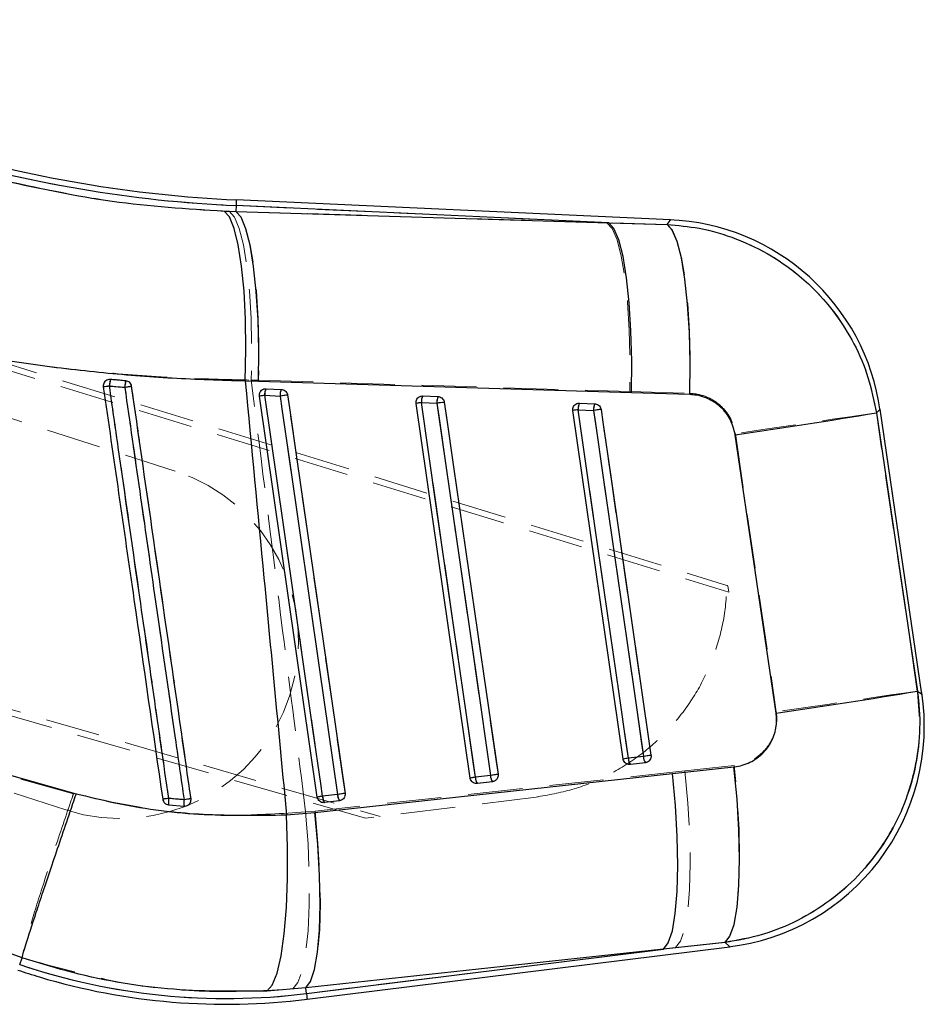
# Model space of a CAD drawing. Header units: millimetres. Extents: x 37 to 402, y 8 to 280.
# Tile 11 of 39: x 180 to 201, y 8 to 31. Entities that reach past the tile are written whole.
import ezdxf

# ---------------------------------------------------------------- set-up
doc = ezdxf.new("R2010")
doc.units = ezdxf.units.MM
doc.linetypes.add('HIDDEN', pattern=[1.905, 1.27, -0.635])

msp = doc.modelspace()

# ---------------------------------------------------------------- linework, layer by layer
at = {"color": 7, "linetype": 'HIDDEN', "lineweight": 18}
for p, q in [((153.78107, 31.26964), (196.57654, 18.07859)), ((153.73842, 31.12687), (196.62115, 17.92325)), ((153.54107, 30.46619), (183.70887, 20.74443)), ((185.13166, 26.93408), (185.12543, 26.79858)), ((185.13166, 26.93408), (193.77943, 26.53668)), ((185.12543, 26.79858), (184.97312, 26.80326)), ((193.77943, 26.53668), (185.12543, 26.79858)), ((195.18177, 26.49593), (193.77943, 26.53668)), ((151.43632, 23.42405), (188.49289, 12.69416)), ((188.14753, 12.6512), (151.39481, 23.28095)), ((182.15422, 22.87828), (182.20054, 22.88137)), ((185.48557, 22.86768), (185.65842, 22.86201)), ((185.65842, 22.86201), (194.31269, 22.60091)), ((181.16307, 12.8445), (151.15121, 22.516)), ((185.83213, 22.6669), (185.79123, 22.66305)), ((186.15923, 22.49451), (185.79953, 22.51104)), ((186.19183, 22.65037), (185.83213, 22.6669)), ((189.48674, 22.49895), (189.44579, 22.49509)), ((189.84643, 22.48242), (189.48674, 22.49895)), ((194.31269, 22.60091), (195.715, 22.5577)), ((189.81383, 22.32656), (189.45413, 22.34309)), ((193.14134, 22.33101), (193.10033, 22.32713)), ((193.50104, 22.31448), (193.14134, 22.33101)), ((192.98501, 22.15729), (193.10874, 22.17513)), ((193.46844, 22.1586), (193.10874, 22.17513)), ((196.77611, 21.61994), (197.72924, 15.13284)), ((196.59932, 18.07157), (196.62115, 17.92325)), ((194.15801, 14.03304), (194.28178, 14.05089)), ((194.28178, 14.05089), (194.63279, 14.09456)), ((194.31692, 13.90277), (194.32716, 13.90368)), ((194.32716, 13.90368), (194.67817, 13.94736)), ((196.74721, 13.87973), (195.59763, 13.75431)), ((181.33863, 13.21969), (179.9058, 13.61917)), ((195.59763, 13.75431), (186.97338, 12.81934)), ((190.71548, 13.60719), (191.06649, 13.65086)), ((190.75055, 13.45906), (190.76087, 13.45997)), ((190.76087, 13.45997), (191.11187, 13.50364)), ((184.08149, 13.10797), (184.08124, 13.09206)), ((187.14918, 13.16349), (187.50019, 13.20716)), ((192.12879, 13.14653), (188.14753, 12.6512)), ((192.17931, 13.15282), (192.12879, 13.14653)), ((187.1842, 13.01534), (187.19457, 13.01626)), ((187.19457, 13.01626), (187.54558, 13.05993)), ((186.97338, 12.81934), (186.75508, 12.7979)), ((178.8907, 9.84125), (180.14223, 9.4013)), ((195.3793, 9.63635), (196.52927, 9.75935)), ((186.75462, 8.70209), (195.3793, 9.63635)), ((195.3793, 9.63635), (186.77163, 8.5654)), ((186.45554, 8.67144), (186.75462, 8.70209)), ((186.77163, 8.5654), (186.75462, 8.70209))]:
    msp.add_line(p, q, dxfattribs=at)
at = {"color": 7, "linetype": 'Continuous', "lineweight": 25}
for p, q in [((185.13166, 26.93408), (185.12544, 26.79882)), ((193.82136, 26.53475), (185.13166, 26.93408)), ((195.26567, 26.60409), (185.13788, 27.06951)), ((184.85638, 26.80764), (185.12544, 26.79882)), ((185.12544, 26.79882), (193.82136, 26.53475)), ((193.82136, 26.53475), (195.18116, 26.49514)), ((182.20055, 22.88137), (182.16429, 22.88018)), ((185.65295, 22.83325), (185.34758, 22.84384)), ((194.34976, 22.57192), (185.65295, 22.83325)), ((185.79719, 22.66434), (185.83234, 22.66694)), ((185.79973, 22.51213), (186.15943, 22.4956)), ((185.83234, 22.66694), (186.19204, 22.65041)), ((189.45162, 22.49636), (189.48694, 22.49899)), ((189.48694, 22.49899), (189.84664, 22.48246)), ((195.70975, 22.53049), (194.34976, 22.57192)), ((187.02543, 13.14562), (185.67579, 22.49318)), ((190.59172, 13.58933), (189.3304, 22.32523)), ((189.45433, 22.34415), (189.81403, 22.32762)), ((193.10597, 22.32837), (193.14154, 22.33105)), ((193.14154, 22.33105), (193.50124, 22.31452)), ((194.15801, 14.03304), (192.98501, 22.15729)), ((193.10893, 22.17616), (193.46863, 22.15963)), ((201.12611, 15.54738), (200.14942, 22.18647)), ((194.63308, 14.0956), (194.28206, 14.05193)), ((194.32701, 13.90368), (194.31152, 13.90258)), ((194.67802, 13.94735), (194.32701, 13.90368)), ((195.30813, 13.69179), (196.74338, 13.84943)), ((179.55353, 13.74868), (181.40679, 13.22416)), ((186.96739, 12.78387), (195.30813, 13.69179)), ((191.06676, 13.65193), (190.71575, 13.60826)), ((190.7607, 13.45997), (190.74496, 13.45886)), ((191.11171, 13.50364), (190.7607, 13.45997)), ((187.50045, 13.20825), (187.14944, 13.16458)), ((183.55647, 12.96701), (183.91965, 12.93454)), ((183.91965, 12.93454), (183.94202, 12.93448)), ((187.1944, 13.01626), (187.17849, 13.01514)), ((187.54541, 13.05993), (187.1944, 13.01626)), ((186.30877, 12.73236), (186.96739, 12.78387)), ((180.14237, 9.40166), (178.53858, 9.96663)), ((186.78837, 8.43087), (196.64385, 9.65707)), ((196.53358, 9.75551), (195.0975, 9.60129)), ((195.0975, 9.60129), (186.75542, 8.6957)), ((186.77163, 8.5654), (195.0975, 9.60129)), ((180.08649, 9.24053), (180.14235, 9.40158)), ((180.14235, 9.40158), (180.14237, 9.40166)), ((186.75542, 8.6957), (185.85303, 8.62145)), ((186.77163, 8.5654), (186.75542, 8.6957))]:
    msp.add_line(p, q, dxfattribs=at)
at = {"color": 8, "linetype": 'Continuous', "lineweight": 25, "flags": 128}
for points in [[(185.13788, 27.06951), (185.13749, 27.06104), (185.13632, 27.03563), (185.13437, 26.99331), (185.13166, 26.93408)], [(195.18116, 26.49514), (195.2562, 26.59189), (195.26567, 26.60409)], [(200.14942, 22.18647), (200.13974, 22.17727), (200.06266, 22.10404)], [(201.02087, 15.61516), (201.11479, 15.55467), (201.12611, 15.54738)], [(196.64385, 9.65707), (196.63207, 9.66759), (196.53358, 9.75551)], [(186.77163, 8.5654), (186.77895, 8.50657), (186.78418, 8.46452), (186.78732, 8.43928), (186.78837, 8.43087)]]:
    msp.add_lwpolyline(points, dxfattribs=at)
at = {"color": 7, "linetype": 'HIDDEN', "lineweight": 18, "flags": 128}
for points in [[(185.13166, 26.93408), (185.13437, 26.99331), (185.13632, 27.03563), (185.13749, 27.06104), (185.13788, 27.06951)], [(184.97312, 26.80326), (185.09577, 26.66775), (185.20763, 26.40428), (185.30505, 26.0215), (185.38483, 25.53194), (185.44435, 24.95165), (185.48167, 24.29965), (185.49556, 23.59732), (185.48557, 22.86768)], [(185.12543, 26.79858), (185.24894, 26.66357), (185.36232, 26.4004), (185.46182, 26.0177), (185.54419, 25.52803), (185.60672, 24.94747), (185.64737, 24.29506), (185.66479, 23.59222), (185.65842, 22.86201)], [(193.77943, 26.53668), (193.90298, 26.40169), (194.01638, 26.13858), (194.11591, 25.75597), (194.19831, 25.26642), (194.26088, 24.68598), (194.30156, 24.03371), (194.31902, 23.331), (194.31269, 22.60091)], [(195.26567, 26.60409), (195.25641, 26.59216), (195.18177, 26.49593)], [(195.18177, 26.49593), (195.30612, 26.36559), (195.42018, 26.10549), (195.52016, 25.72428), (195.60278, 25.23458), (195.66526, 24.65263), (195.70556, 23.99774), (195.72232, 23.29163), (195.715, 22.5577)], [(185.79953, 22.51104), (185.77428, 22.5074), (185.75062, 22.50398), (185.72924, 22.50089), (185.71079, 22.49823), (185.69583, 22.49607), (185.68481, 22.49448), (185.67806, 22.49351), (185.67579, 22.49318)], [(185.79953, 22.51104), (185.84304, 22.20967), (186.0171, 21.00417), (186.71332, 16.18217), (187.14918, 13.16349)], [(186.33399, 22.51974), (186.32554, 22.51852), (186.31184, 22.51655), (186.29342, 22.51389), (186.27095, 22.51065), (186.2453, 22.50694), (186.21742, 22.50292), (186.18836, 22.49872), (186.15923, 22.49451)], [(187.67493, 13.23239), (187.63141, 13.53376), (187.45736, 14.73926), (186.76114, 19.56126), (186.33399, 22.51974)], [(187.50019, 13.20716), (187.45668, 13.50854), (187.28262, 14.71403), (186.5864, 19.53603), (186.15923, 22.49451)], [(189.3304, 22.32523), (189.33267, 22.32556), (189.33942, 22.32653), (189.35043, 22.32812), (189.3654, 22.33028), (189.38384, 22.33294), (189.40523, 22.33603), (189.42889, 22.33945), (189.45413, 22.34309)], [(189.45413, 22.34309), (189.49765, 22.04172), (189.6717, 20.83622), (190.36794, 16.01422), (190.71548, 13.60719)], [(189.81383, 22.32656), (189.84297, 22.33077), (189.87203, 22.33496), (189.89991, 22.33899), (189.92556, 22.34269), (189.94802, 22.34594), (189.96645, 22.3486), (189.98014, 22.35058), (189.98859, 22.3518)], [(191.06649, 13.65086), (191.02298, 13.95224), (190.84892, 15.15774), (190.15268, 19.97973), (189.81383, 22.32656)], [(191.24123, 13.6761), (191.19771, 13.97747), (191.02366, 15.18297), (190.32744, 20.00497), (189.98859, 22.3518)], [(193.10874, 22.17513), (193.15225, 21.87376), (193.32631, 20.66826), (194.02255, 15.84626), (194.28178, 14.05089)], [(193.46844, 22.1586), (193.49758, 22.16281), (193.52663, 22.167), (193.55451, 22.17103), (193.58017, 22.17474), (193.60262, 22.17798), (193.62106, 22.18065), (193.63475, 22.18263), (193.6432, 22.18385)], [(194.63279, 14.09456), (194.58928, 14.39594), (194.41522, 15.60143), (193.71898, 20.42343), (193.46844, 22.1586)], [(194.80752, 14.11981), (194.76401, 14.42118), (194.58995, 15.62668), (193.89373, 20.44868), (193.6432, 22.18385)], [(200.06297, 22.10433), (199.96018, 22.08907), (199.75187, 22.05828), (199.44368, 22.01281), (199.04392, 21.95388), (198.56343, 21.88309), (198.01517, 21.80234), (197.41398, 21.71383), (196.77611, 21.61994)], [(200.06297, 22.10433), (200.13984, 22.17737), (200.14942, 22.18647)], [(201.01739, 15.6174), (200.53633, 18.88703), (200.06297, 22.10433)], [(201.01739, 15.6174), (200.91459, 15.60213), (200.70621, 15.57134), (200.39789, 15.52585), (199.99796, 15.4669), (199.51726, 15.39608), (198.96877, 15.3153), (198.36734, 15.22675), (197.72925, 15.13284)], [(201.12611, 15.54738), (201.11363, 15.55542), (201.01739, 15.6174)], [(194.63279, 14.09456), (194.66193, 14.09877), (194.69099, 14.10296), (194.71886, 14.10699), (194.74451, 14.1107), (194.76698, 14.11394), (194.7854, 14.11661), (194.79908, 14.11859), (194.80752, 14.11981)], [(196.52927, 9.75935), (196.64726, 9.90527), (196.74374, 10.18598), (196.81534, 10.59171), (196.85957, 11.10832), (196.8749, 11.71783), (196.86078, 12.39899), (196.81772, 13.12809), (196.74721, 13.87973)], [(190.59172, 13.58933), (190.59399, 13.58966), (190.60074, 13.59063), (190.61177, 13.59222), (190.62673, 13.59438), (190.64518, 13.59704), (190.66657, 13.60013), (190.69024, 13.60355), (190.71548, 13.60719)], [(191.06649, 13.65086), (191.09563, 13.65507), (191.12469, 13.65927), (191.15257, 13.66329), (191.17821, 13.667), (191.20067, 13.67024), (191.21909, 13.6729), (191.23279, 13.67488), (191.24123, 13.6761)], [(195.59763, 13.75431), (195.66701, 13.00587), (195.70921, 12.27966), (195.72277, 11.60077), (195.70725, 10.99262), (195.66316, 10.47621), (195.59202, 10.06938), (195.4963, 9.78617), (195.3793, 9.63635)], [(187.14918, 13.16349), (187.12394, 13.15984), (187.10026, 13.15642), (187.07888, 13.15334), (187.06043, 13.15067), (187.04547, 13.14851), (187.03444, 13.14692), (187.0277, 13.14595), (187.02543, 13.14562)], [(187.67493, 13.23239), (187.66648, 13.23117), (187.6528, 13.22919), (187.63438, 13.22653), (187.61192, 13.22329), (187.58626, 13.21959), (187.55838, 13.21556), (187.52933, 13.21137), (187.50019, 13.20716)], [(186.75508, 12.7979), (186.80997, 12.04634), (186.83805, 11.31725), (186.83835, 10.63592), (186.81085, 10.02598), (186.75652, 9.50858), (186.67723, 9.10167), (186.57573, 8.81936), (186.45554, 8.67144)], [(186.97338, 12.81934), (187.04271, 12.07099), (187.08485, 11.34491), (187.09837, 10.66613), (187.08278, 10.0581), (187.03863, 9.5418), (186.96744, 9.13505), (186.87167, 8.85189), (186.75462, 8.70209)], [(196.52927, 9.75935), (196.63063, 9.66888), (196.64385, 9.65707)], [(186.78837, 8.43087), (186.78732, 8.43928), (186.78418, 8.46452), (186.77895, 8.50657), (186.77163, 8.5654)]]:
    msp.add_lwpolyline(points, dxfattribs=at)
at = {"color": 7, "linetype": 'Continuous', "lineweight": 25, "flags": 128}
for points in [[(185.34758, 22.84384), (185.36147, 23.57721), (185.35131, 24.28386), (185.31745, 24.94041), (185.26099, 25.52516), (185.18382, 26.01876), (185.08847, 26.40489), (184.97811, 26.67078), (184.85638, 26.80764)], [(185.65295, 22.83325), (185.66042, 23.56762), (185.644, 24.27517), (185.60424, 24.93245), (185.54246, 25.51769), (185.4607, 26.01148), (185.36168, 26.39746), (185.24868, 26.66284), (185.12544, 26.79882)], [(194.34976, 22.57192), (194.35711, 23.3059), (194.34057, 24.013), (194.30069, 24.66983), (194.23879, 25.25463), (194.15692, 25.74802), (194.0578, 26.1337), (193.9447, 26.39886), (193.82136, 26.53475)], [(195.70975, 22.53049), (195.71803, 23.26809), (195.70214, 23.9784), (195.66261, 24.63766), (195.60076, 25.22384), (195.51867, 25.7173), (195.41907, 26.10157), (195.3053, 26.36377), (195.18116, 26.49514)], [(187.14944, 13.16458), (187.10592, 13.46595), (186.93186, 14.67141), (186.23563, 19.49329), (185.79973, 22.51213)], [(186.33404, 22.51996), (186.37755, 22.21859), (186.5516, 21.01312), (187.24781, 16.19124), (187.67499, 13.2326)], [(186.15943, 22.4956), (186.20295, 22.19423), (186.37701, 20.98876), (187.07325, 16.16689), (187.50045, 13.20825)], [(190.71575, 13.60826), (190.67223, 13.90963), (190.49817, 15.1151), (189.80192, 19.93698), (189.45433, 22.34415)], [(189.81403, 22.32762), (189.85755, 22.02626), (190.03161, 20.82078), (190.72787, 15.9989), (191.06676, 13.65193)], [(189.98864, 22.35201), (190.03216, 22.05064), (190.20621, 20.84517), (190.90242, 16.02328), (191.2413, 13.67631)], [(194.28206, 14.05193), (194.23854, 14.3533), (194.06448, 15.55877), (193.3682, 20.38066), (193.10893, 22.17616)], [(193.46863, 22.15963), (193.51214, 21.85826), (193.68622, 20.65279), (194.3825, 15.8309), (194.63308, 14.0956)], [(193.64324, 22.18405), (193.68675, 21.88269), (193.86082, 20.67721), (194.55703, 15.85532), (194.80759, 14.12001)], [(200.06266, 22.10404), (200.53771, 18.88716), (201.02087, 15.61516)], [(197.72447, 15.10411), (197.24367, 18.37639), (196.77097, 21.59354)], [(196.53358, 9.75551), (196.64931, 9.89939), (196.74375, 10.17728), (196.81361, 10.57956), (196.8565, 11.0923), (196.87092, 11.69778), (196.85637, 12.37503), (196.81337, 13.10062), (196.74338, 13.84943)], [(195.0975, 9.60129), (195.21207, 9.74994), (195.30564, 10.03087), (195.37499, 10.43445), (195.41775, 10.94688), (195.43246, 11.55063), (195.41862, 12.22502), (195.3767, 12.94697), (195.30813, 13.69179)], [(185.85303, 8.62145), (185.97718, 8.76431), (186.08817, 9.04224), (186.18212, 9.44558), (186.2558, 9.96035), (186.30663, 10.56868), (186.33287, 11.24949), (186.33359, 11.97915), (186.30877, 12.73236)], [(186.75542, 8.6957), (186.87015, 8.84429), (186.96388, 9.12503), (187.03341, 9.52836), (187.07635, 10.04045), (187.09124, 10.64381), (187.07758, 11.31781), (187.03582, 12.03938), (186.96739, 12.78387)]]:
    msp.add_lwpolyline(points, dxfattribs=at)
at = {"color": 7, "linetype": 'Continuous', "lineweight": 25}
for centre, radius, start, end in [((186.50046, 56.7206), 29.68238, 253.369825, 267.368884), ((186.50046, 56.7206), 29.81795, 253.370309, 267.368884), ((195.02804, 21.43305), 5.1765, 7.994887, 87.709376), ((188.03951, -18.19805), 41.34413, 98.148228, 98.348273), ((182.96854, 22.69829), 0.78951, 166.591107, 177.792351), ((183.16893, 22.68031), 0.63259, 164.428118, 178.465018), ((187.10995, -8.77956), 31.80732, 97.97526, 98.266857), ((186.36903, 18.37457), 4.17654, 97.834291, 99.554497), ((186.06799, 22.53647), 0.26936, 151.029036, 185.184753), ((186.42759, 22.51995), 0.26926, 151.020175, 185.188612), ((187.56139, 13.0839), 9.51554, 97.410904, 98.472442), ((189.72268, 22.36849), 0.26945, 151.031251, 185.181985), ((190.04024, 18.09144), 4.29288, 97.844457, 99.51778), ((190.08239, 22.35196), 0.26946, 151.031833, 185.181681), ((191.2608, 12.60553), 9.82915, 97.436464, 98.464198), ((193.37745, 22.20051), 0.26962, 151.043753, 185.181431), ((193.73711, 22.18398), 0.26958, 151.037823, 185.182638), ((193.72317, 17.72733), 4.49104, 97.860941, 99.460244), ((194.98408, 11.96217), 10.30945, 97.472979, 98.452862), ((176.57325, 162.69712), 142.54181, 278.1460451, 279.4850153), ((177.44751, 156.78224), 143.1218, 278.1448572, 279.4802951), ((196.00473, 14.79396), 5.1765, 276.77802, 8.752244), ((194.90449, 9.54697), 4.54775, 97.86645, 99.447407), ((194.53095, 14.04644), 0.24895, 178.736679, 214.992265), ((194.88193, 14.0901), 0.24891, 178.735307, 214.994837), ((196.15195, 3.87505), 10.33279, 97.47572, 98.452849), ((191.30646, 9.32167), 4.3271, 97.84628, 99.50765), ((190.96474, 13.60279), 0.24906, 178.740596, 214.990103), ((191.31584, 13.64647), 0.24914, 178.744943, 214.980882), ((192.5154, 3.91732), 9.8418, 97.438294, 98.464271), ((186.18571, -5.33595), 18.63885, 98.093845, 98.529156), ((184.10948, 13.02385), 0.55593, 170.330652, 185.868359), ((184.377, 13.01308), 0.46404, 171.09581, 189.744505), ((186.85359, -7.01088), 20.30899, 97.845715, 98.309448), ((187.71836, 9.02888), 4.17465, 97.832737, 99.554549), ((187.39855, 13.15912), 0.24917, 178.745075, 214.984503), ((187.74955, 13.20279), 0.24916, 178.745088, 214.985289), ((188.91142, 3.73423), 9.57851, 97.416648, 98.470853), ((184.90781, 23.5457), 15.0958, 251.374491, 277.092186), ((184.90781, 23.5457), 15.23137, 251.37019, 253.368884), ((184.90781, 23.5457), 15.23137, 253.368884, 277.092186)]:
    msp.add_arc(centre, radius, start, end, dxfattribs=at)
at = {"color": 7, "linetype": 'HIDDEN', "lineweight": 18}
for centre, radius, start, end in [((186.50046, 56.7206), 29.81795, 253.370309, 267.368884), ((180.154, 36.54967), 13.96914, 277.745899, 278.339826), ((183.03774, 22.69187), 0.85837, 167.246092, 177.571013), ((183.21519, 22.67593), 0.67839, 165.121163, 178.241228), ((179.59724, 43.37702), 20.88818, 278.090869, 278.533727), ((186.07241, 22.53529), 0.27396, 151.290196, 185.0783), ((186.432, 22.5188), 0.27385, 151.286249, 185.08777), ((189.7269, 22.36737), 0.27385, 151.283196, 185.086673), ((190.08678, 22.3508), 0.27403, 151.294212, 185.075931), ((193.38164, 22.19941), 0.27398, 151.293645, 185.083393), ((193.7413, 22.18288), 0.27394, 151.288387, 185.083677), ((182.43597, 16.79447), 4.15, 252.138149, 72.138149), ((194.52295, 14.04464), 0.24125, 178.515202, 215.752194), ((194.87393, 14.0883), 0.24122, 178.512862, 215.754534), ((190.95663, 13.60094), 0.24124, 178.513716, 215.756119), ((191.30773, 13.64462), 0.24132, 178.517971, 215.746568), ((181.10627, 29.93207), 16.99374, 277.829761, 278.314564), ((184.26035, 13.00823), 0.70508, 171.129816, 183.35101), ((184.47702, 13.00526), 0.56185, 171.88624, 187.231691), ((180.16046, 39.45911), 26.64126, 278.114239, 278.463467), ((187.3903, 13.15721), 0.24119, 178.508722, 215.75948), ((187.74132, 13.20088), 0.24121, 178.507295, 215.755611), ((183.93122, 13.08634), 0.15225, 265.64286, 277.706012), ((184.90781, 23.5457), 15.0958, 251.374491, 277.092186)]:
    msp.add_arc(centre, radius, start, end, dxfattribs=at)
at = {"color": 7, "linetype": 'Continuous', "lineweight": 25}
for points, knots in [([(179.728, 27.51619), (180.56469, 27.33616), (182.26515, 26.97025), (183.98351, 26.86242), (184.85638, 26.80764)], [0, 0, 0, 0, 0.49203734, 1, 1, 1, 1]), ([(195.18116, 26.49514), (195.43247, 26.47282), (195.98454, 26.42376), (196.8098, 26.17836), (197.70278, 25.74729), (198.47898, 25.15316), (199.10979, 24.43953), (199.56059, 23.72019), (199.89557, 22.93647), (200.00696, 22.38152), (200.06266, 22.10404)], [0, 0, 0, 0, 0.10630971, 0.23353725, 0.36076292, 0.5233606, 0.64234868, 0.76133698, 0.88066842, 1, 1, 1, 1]), ([(185.34758, 22.84384), (184.78071, 22.86072), (183.64695, 22.89446), (181.91886, 23.0367), (180.17854, 23.24396), (179.02179, 23.44642), (178.44341, 23.54764)], [0, 0, 0, 0, 0.246887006, 0.49377832, 0.746884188, 1, 1, 1, 1]), ([(182.16429, 22.88018), (182.14762, 22.87591), (182.11427, 22.86736), (182.07314, 22.83442), (182.04499, 22.79094), (182.03367, 22.74637), (182.0359, 22.71866), (182.03676, 22.70799)], [0, 0, 0, 0, 0.21633921, 0.43269174, 0.64888562, 0.86483124, 1, 1, 1, 1]), ([(183.56145, 13.11723), (183.3294, 14.73124), (182.93743, 17.45747), (182.47683, 20.66129), (182.24828, 22.2511), (182.17962, 22.7287)], [0, 0, 0, 0, 0.50377811, 0.85092989, 1, 1, 1, 1]), ([(182.17962, 22.7287), (182.23032, 22.72423), (182.34934, 22.71375), (182.4683, 22.70327), (182.53657, 22.69726)], [0, 0, 0, 0, 0.42601571, 1, 1, 1, 1]), ([(182.55957, 22.85013), (182.46075, 22.85873), (182.3411, 22.86914), (182.22139, 22.87956), (182.20055, 22.88137)], [0, 0, 0, 0, 0.82596016, 1, 1, 1, 1]), ([(182.69683, 22.72013), (182.69304, 22.73591), (182.68525, 22.76841), (182.65422, 22.80961), (182.6117, 22.83919), (182.57757, 22.84849), (182.5601, 22.85008), (182.55957, 22.85013)], [0, 0, 0, 0, 0.23761012, 0.48908996, 0.74058229, 0.99206857, 1, 1, 1, 1]), ([(185.34758, 22.84384), (185.49245, 21.31142), (185.8111, 17.94075), (186.13314, 14.57042), (186.30877, 12.73236)], [0, 0, 0, 0, 0.45463676, 1, 1, 1, 1]), ([(182.03676, 22.70799), (182.15582, 21.88146), (182.39395, 20.2284), (182.85548, 17.02466), (183.19794, 14.64744), (183.42133, 13.09676)], [0, 0, 0, 0, 0.25798836, 0.5159769, 1, 1, 1, 1]), ([(182.53657, 22.69726), (182.76852, 21.08389), (183.16031, 18.3587), (183.62097, 15.15458), (183.84968, 13.56384), (183.91854, 13.0849)], [0, 0, 0, 0, 0.50353076, 0.85052449, 1, 1, 1, 1]), ([(184.08129, 13.108), (184.06707, 13.20668), (183.99498, 13.70721), (183.69136, 15.81515), (183.24409, 18.92051), (182.8547, 21.62403), (182.69683, 22.72013)], [0, 0, 0, 0, 0.03079915, 0.15621945, 0.65790061, 1, 1, 1, 1]), ([(185.67579, 22.49318), (185.675, 22.51014), (185.67342, 22.54407), (185.6923, 22.59241), (185.72476, 22.63191), (185.76232, 22.65545), (185.78797, 22.66199), (185.79719, 22.66434)], [0, 0, 0, 0, 0.21739235, 0.43472982, 0.65344259, 0.87535674, 1, 1, 1, 1]), ([(186.19204, 22.65041), (186.1971, 22.65001), (186.21889, 22.64831), (186.25647, 22.63556), (186.29705, 22.60402), (186.32426, 22.56343), (186.33103, 22.53333), (186.33404, 22.51996)], [0, 0, 0, 0, 0.07365273, 0.31741934, 0.56115104, 0.80491269, 1, 1, 1, 1]), ([(189.3304, 22.32523), (189.32961, 22.3422), (189.32803, 22.37613), (189.3469, 22.42446), (189.37936, 22.46397), (189.41687, 22.48747), (189.44246, 22.49402), (189.45162, 22.49636)], [0, 0, 0, 0, 0.21756072, 0.43506966, 0.6539568, 0.87605269, 1, 1, 1, 1]), ([(196.77097, 21.59354), (196.74308, 21.71255), (196.71506, 21.83211), (196.60317, 22.04722), (196.47632, 22.21468), (196.20676, 22.41508), (195.94899, 22.51257), (195.76455, 22.52638), (195.70975, 22.53049)], [0, 0, 0, 0, 0.23515698, 0.23624756, 0.47233053, 0.63524502, 0.89162083, 1, 1, 1, 1]), ([(189.84664, 22.48246), (189.85164, 22.48208), (189.87337, 22.48039), (189.91091, 22.4677), (189.95153, 22.43622), (189.97881, 22.3956), (189.98561, 22.36545), (189.98864, 22.35201)], [0, 0, 0, 0, 0.07277744, 0.31652381, 0.56027502, 0.80401498, 1, 1, 1, 1]), ([(192.98501, 22.15729), (192.98422, 22.17426), (192.98263, 22.20819), (193.00151, 22.25652), (193.03397, 22.29603), (193.0714, 22.31948), (193.0969, 22.32603), (193.10597, 22.32837)], [0, 0, 0, 0, 0.21780216, 0.43555656, 0.65469349, 0.87704297, 1, 1, 1, 1]), ([(193.50124, 22.31452), (193.50615, 22.31414), (193.52779, 22.31247), (193.56526, 22.29989), (193.60594, 22.26847), (193.63336, 22.22783), (193.64019, 22.19758), (193.64324, 22.18405)], [0, 0, 0, 0, 0.07146698, 0.31521835, 0.55895398, 0.80270355, 1, 1, 1, 1]), ([(201.02087, 15.61516), (201.03418, 15.50729), (201.08248, 15.11603), (201.07496, 14.43241), (200.93216, 13.58955), (200.65068, 12.78721), (200.2298, 12.01214), (199.67154, 11.31138), (198.98953, 10.71271), (198.23553, 10.24942), (197.4105, 9.91103), (196.82589, 9.80735), (196.53358, 9.75551)], [0, 0, 0, 0, 0.03975278, 0.14419146, 0.24862993, 0.35113882, 0.45364796, 0.56970931, 0.67665256, 0.78359711, 0.89179786, 1, 1, 1, 1]), ([(196.74338, 13.84943), (196.74642, 13.84977), (196.87439, 13.86425), (197.12423, 13.93684), (197.39035, 14.1275), (197.59042, 14.37333), (197.72076, 14.66293), (197.74579, 14.93543), (197.72742, 15.08077), (197.72447, 15.10411)], [0, 0, 0, 0, 0.00521686, 0.21978665, 0.43465311, 0.55072099, 0.75391277, 0.96047311, 1, 1, 1, 1]), ([(194.31152, 13.90258), (194.2942, 13.90397), (194.25955, 13.90676), (194.21304, 13.93273), (194.17783, 13.97142), (194.16234, 14.00785), (194.15873, 14.02885), (194.15801, 14.03304)], [0, 0, 0, 0, 0.23746475, 0.47498102, 0.71043535, 0.94223965, 1, 1, 1, 1]), ([(194.80759, 14.12001), (194.808, 14.11674), (194.8105, 14.09655), (194.80698, 14.0585), (194.78589, 14.01113), (194.75042, 13.97377), (194.71195, 13.95345), (194.68671, 13.94891), (194.67802, 13.94735)], [0, 0, 0, 0, 0.04106382, 0.25296315, 0.46485368, 0.67676394, 0.88864658, 1, 1, 1, 1]), ([(190.74496, 13.45886), (190.72764, 13.46028), (190.693, 13.46313), (190.64653, 13.48918), (190.61139, 13.52794), (190.596, 13.56431), (190.59242, 13.58523), (190.59172, 13.58933)], [0, 0, 0, 0, 0.23774329, 0.47556468, 0.71129355, 0.94336717, 1, 1, 1, 1]), ([(191.2413, 13.67631), (191.24171, 13.67295), (191.2442, 13.65267), (191.24061, 13.61454), (191.21944, 13.5672), (191.18392, 13.52991), (191.14548, 13.50969), (191.12032, 13.50518), (191.11171, 13.50364)], [0, 0, 0, 0, 0.04212782, 0.25401184, 0.46589321, 0.67779285, 0.88966657, 1, 1, 1, 1]), ([(180.14237, 9.40166), (180.16425, 9.48356), (180.208, 9.64735), (180.45555, 10.41192), (180.8056, 11.46162), (181.13867, 12.44229), (181.34234, 13.03663), (181.3992, 13.20207), (181.40679, 13.22416)], [0, 0, 0, 0, 0.22804697, 0.45609394, 0.68414625, 0.91220581, 0.98827809, 1, 1, 1, 1]), ([(181.40679, 13.22416), (181.69191, 13.15405), (182.63057, 12.92322), (184.27946, 12.69471), (185.62718, 12.71971), (186.30877, 12.73236)], [0, 0, 0, 0, 0.17738458, 0.58397504, 1, 1, 1, 1]), ([(183.42133, 13.09676), (183.42543, 13.08006), (183.43362, 13.04667), (183.46602, 13.0056), (183.5081, 12.97651), (183.5407, 12.97011), (183.55647, 12.96701)], [0, 0, 0, 0, 0.25387462, 0.50773445, 0.76185859, 1, 1, 1, 1]), ([(183.91854, 13.0849), (183.87434, 13.08842), (183.75525, 13.09791), (183.63627, 13.10977), (183.56145, 13.11723)], [0, 0, 0, 0, 0.37117964, 1, 1, 1, 1]), ([(183.94202, 12.93448), (183.95891, 12.93737), (183.99269, 12.94315), (184.03617, 12.97255), (184.06759, 13.01351), (184.084, 13.06105), (184.08215, 13.09309), (184.08129, 13.108)], [0, 0, 0, 0, 0.20530587, 0.41063352, 0.61593596, 0.82126853, 1, 1, 1, 1]), ([(187.17849, 13.01514), (187.16117, 13.01659), (187.12653, 13.01948), (187.08009, 13.04558), (187.04501, 13.08439), (187.02966, 13.12071), (187.02612, 13.14157), (187.02543, 13.14562)], [0, 0, 0, 0, 0.23795019, 0.47597053, 0.71188049, 0.94415333, 1, 1, 1, 1]), ([(187.67499, 13.2326), (187.67542, 13.22918), (187.67793, 13.20885), (187.67426, 13.17066), (187.65304, 13.12335), (187.61748, 13.08609), (187.57907, 13.06595), (187.55397, 13.06146), (187.54541, 13.05993)], [0, 0, 0, 0, 0.042866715, 0.254755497, 0.466652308, 0.678529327, 0.890414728, 1, 1, 1, 1]), ([(185.85303, 8.62145), (185.07966, 8.61542), (183.51197, 8.60322), (181.59278, 8.95042), (180.48662, 9.2945), (180.14235, 9.40158)], [0, 0, 0, 0, 0.40141147, 0.81370476, 1, 1, 1, 1])]:
    msp.add_open_spline(points, degree=3, knots=knots, dxfattribs=at)
at = {"color": 7, "linetype": 'HIDDEN', "lineweight": 18}
for points, knots in [([(184.97312, 26.80326), (184.11556, 26.85321), (182.37135, 26.95482), (180.64352, 27.32222), (179.7652, 27.50898)], [0, 0, 0, 0, 0.49166404, 1, 1, 1, 1]), ([(200.06297, 22.10433), (199.99976, 22.41327), (199.87985, 22.99934), (199.51472, 23.80533), (199.03186, 24.54954), (198.41641, 25.20367), (197.68992, 25.74305), (196.90693, 26.14093), (196.06322, 26.41058), (195.47559, 26.46748), (195.18177, 26.49593)], [0, 0, 0, 0, 0.132849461, 0.252012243, 0.371175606, 0.50632492, 0.628859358, 0.751395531, 0.875697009, 1, 1, 1, 1]), ([(178.4853, 23.53623), (179.05744, 23.43889), (180.20169, 23.24422), (181.95152, 23.04367), (183.71853, 22.90731), (184.89656, 22.88089), (185.48557, 22.86768)], [0, 0, 0, 0, 0.246889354, 0.493767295, 0.746886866, 1, 1, 1, 1]), ([(182.53712, 22.69675), (182.46866, 22.70279), (182.34969, 22.71329), (182.23067, 22.72379), (182.18014, 22.72825)], [0, 0, 0, 0, 0.57548537, 1, 1, 1, 1]), ([(182.18014, 22.72825), (182.1946, 22.62779), (182.26691, 22.12547), (182.57056, 20.01571), (182.94649, 17.40432), (183.33538, 14.70287), (183.49288, 13.60885), (183.5637, 13.11695)], [0, 0, 0, 0, 0.03135816, 0.15679057, 0.6585206, 0.84646078, 1, 1, 1, 1]), ([(182.20054, 22.88137), (182.30068, 22.87265), (182.42038, 22.86224), (182.54, 22.85183), (182.55954, 22.85013)], [0, 0, 0, 0, 0.83663497, 1, 1, 1, 1]), ([(186.75508, 12.7979), (186.57566, 14.20737), (186.14844, 17.56345), (185.72891, 20.9205), (185.48557, 22.86768)], [0, 0, 0, 0, 0.41997521, 1, 1, 1, 1]), ([(183.9208, 13.08456), (183.90634, 13.18502), (183.83403, 13.68735), (183.53028, 15.79709), (183.15425, 18.40942), (182.76534, 21.11116), (182.60783, 22.20548), (182.53712, 22.69675)], [0, 0, 0, 0, 0.03135542, 0.156776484, 0.65846038, 0.84667144, 1, 1, 1, 1]), ([(182.69687, 22.72009), (182.7113, 22.61995), (182.7836, 22.11795), (183.08747, 20.00856), (183.53456, 16.90465), (183.9238, 14.20261), (184.08149, 13.10797)], [0, 0, 0, 0, 0.03125526, 0.15667549, 0.65835613, 1, 1, 1, 1]), ([(195.715, 22.5577), (195.71837, 22.55758), (195.84582, 22.5532), (196.09781, 22.50096), (196.37654, 22.33307), (196.59438, 22.1038), (196.72462, 21.87262), (196.76251, 21.68666), (196.77611, 21.61994)], [0, 0, 0, 0, 0.00665831, 0.25181054, 0.4971811, 0.63198686, 0.86797821, 1, 1, 1, 1]), ([(192.12879, 13.14653), (192.41019, 13.19587), (192.97301, 13.29456), (193.77147, 13.61761), (194.50549, 14.06247), (195.15567, 14.62471), (195.69996, 15.28929), (196.12792, 16.03452), (196.42016, 16.84184), (196.55269, 17.53367), (196.57085, 17.94855), (196.57654, 18.07859)], [0, 0, 0, 0, 0.11825943, 0.23651874, 0.3547786, 0.47303851, 0.59129082, 0.7095432, 0.82778278, 0.94602271, 1, 1, 1, 1]), ([(196.57654, 18.07859), (196.57942, 18.0777), (196.58643, 18.07554), (196.59454, 18.07304), (196.59932, 18.07157)], [0, 0, 0, 0, 0.410818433, 1, 1, 1, 1]), ([(196.52927, 9.75935), (196.54803, 9.76178), (196.86815, 9.80321), (197.48254, 9.94493), (198.32462, 10.29784), (199.08807, 10.79338), (199.81165, 11.4626), (200.37913, 12.24896), (200.77537, 13.10729), (201.0005, 13.9244), (201.09654, 14.77111), (201.04377, 15.3353), (201.01739, 15.6174)], [0, 0, 0, 0, 0.00691301, 0.11796489, 0.22901514, 0.33892122, 0.44882652, 0.58759489, 0.69033393, 0.79307301, 0.89653624, 1, 1, 1, 1]), ([(197.72925, 15.13284), (197.72935, 15.13213), (197.74672, 15.01156), (197.74188, 14.76355), (197.62636, 14.45419), (197.4275, 14.18615), (197.1441, 13.96513), (196.88178, 13.90869), (196.74721, 13.87973)], [0, 0, 0, 0, 0.00120233, 0.2046369, 0.40804933, 0.54667813, 0.76742876, 1, 1, 1, 1]), ([(181.33863, 13.21969), (181.33108, 13.1976), (181.27737, 13.04044), (181.07823, 12.45418), (180.75389, 11.47949), (180.41743, 10.42502), (180.18773, 9.65412), (180.15739, 9.48557), (180.14223, 9.4013)], [0, 0, 0, 0, 0.01176965, 0.08372885, 0.31280543, 0.54187342, 0.77093662, 1, 1, 1, 1]), ([(186.75508, 12.7979), (186.20674, 12.76305), (185.10169, 12.69282), (183.27375, 12.80083), (182.02982, 13.07008), (181.33863, 13.21969)], [0, 0, 0, 0, 0.30442327, 0.61350121, 1, 1, 1, 1]), ([(183.5637, 13.11695), (183.63775, 13.10955), (183.75672, 13.09767), (183.87583, 13.08815), (183.9208, 13.08456)], [0, 0, 0, 0, 0.6224377, 1, 1, 1, 1]), ([(184.00937, 12.95828), (184.00245, 12.95344), (183.98513, 12.94134), (183.9642, 12.93767), (183.95163, 12.93547)], [0, 0, 0, 0, 0.39985697, 1, 1, 1, 1]), ([(180.1422, 9.40112), (180.95645, 9.17173), (182.38832, 8.76834), (184.52537, 8.56626), (185.8083, 8.63617), (186.45554, 8.67144)], [0, 0, 0, 0, 0.39513589, 0.69484272, 1, 1, 1, 1])]:
    msp.add_open_spline(points, degree=3, knots=knots, dxfattribs=at)

doc.saveas('drawing.dxf')
